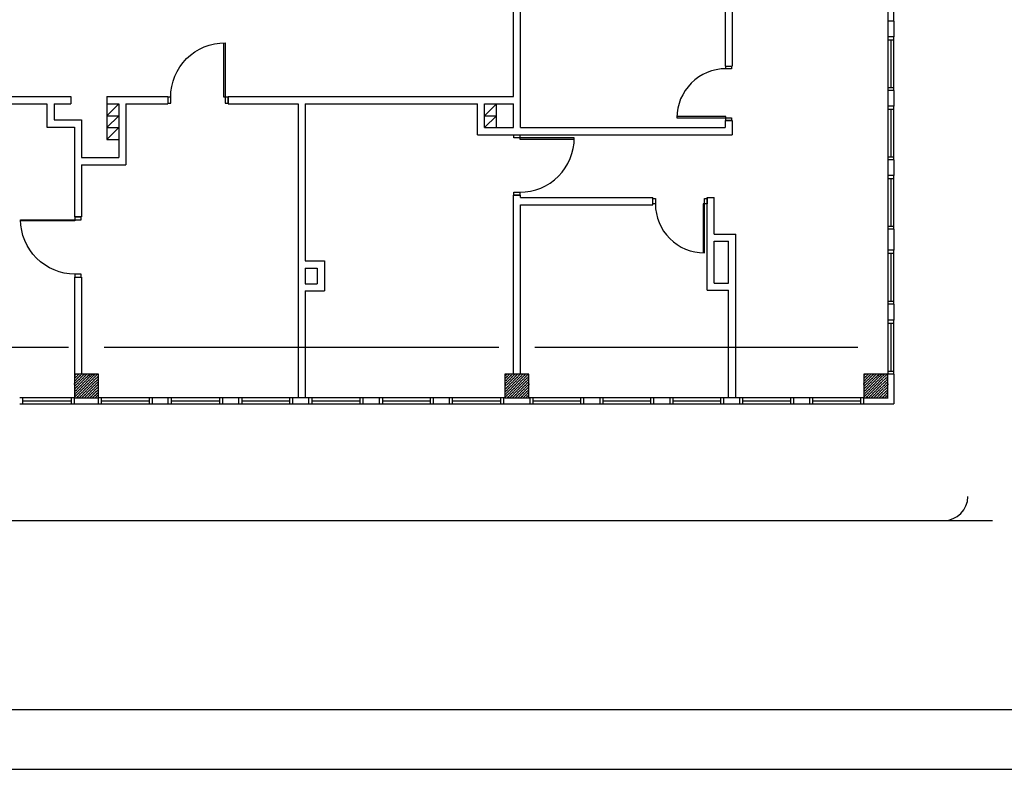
# Model space of a CAD drawing. Header units: millimetres. Extents: x 44889 to 52866, y -11417 to -4315.
# Tile 36 of 74: x 50960 to 51784, y -11417 to -10790. Entities that reach past the tile are written whole.
import ezdxf

# ---------------------------------------------------------------- set-up
doc = ezdxf.new("R2010")
doc.units = ezdxf.units.MM
for name, color, linetype in [('ARLES_ramka_wew', 10, 'Continuous'), ('ARLES_ramka_zew', 9, 'Continuous'), ('Podkład', 9, 'Continuous')]:
    doc.layers.add(name, color=color, linetype=linetype)

msp = doc.modelspace()

# ---------------------------------------------------------------- hatches: boundary and pattern name
at = {"layer": 'Podkład'}
h = msp.add_hatch(dxfattribs=at)
h.set_pattern_fill('ANSI36', color=256, scale=0.5, style=0)
h.set_pattern_definition([(45, (50186.0807, -11106.1265), (0.841899, 3.086963), [3.96875, -0.79375, 0, -0.79375])])
h.paths.add_polyline_path([(51026.02, -11106.13), (51026.02, -11086.13), (51006.02, -11086.13), (51006.02, -11106.13)])
h = msp.add_hatch(dxfattribs=at)
h.set_pattern_fill('ANSI36', color=256, scale=0.5, style=0)
h.set_pattern_definition([(45, (50546.0807, -11106.1265), (0.841899, 3.086963), [3.96875, -0.79375, 0, -0.79375])])
h.paths.add_polyline_path([(51386.02, -11106.13), (51386.02, -11086.13), (51366.02, -11086.13), (51366.02, -11106.13)])
h = msp.add_hatch(dxfattribs=at)
h.set_pattern_fill('ANSI36', color=256, scale=0.5, style=0)
h.set_pattern_definition([(45, (50846.0807, -11106.1265), (0.841899, 3.086963), [3.96875, -0.79375, 0, -0.79375])])
h.paths.add_polyline_path([(51666.02, -11086.13), (51666.02, -11106.13), (51686.02, -11106.13), (51686.02, -11086.13)])

# ---------------------------------------------------------------- linework, layer by layer
at = {"layer": 'ARLES_ramka_wew', "linetype": 'Continuous'}
msp.add_lwpolyline([(52815.71, -4365.45), (44938.58, -4365.45), (44938.58, -8496.66), (45088.58, -8496.66), (45088.58, -11366.66), (52815.71, -11366.66)], close=True, dxfattribs=at)
at = {"layer": 'ARLES_ramka_zew'}
msp.add_lwpolyline([(44888.58, -11416.66), (52865.71, -11416.66), (52865.71, -4315.45), (44888.58, -4315.45)], close=True, dxfattribs=at)
at = {"layer": 'Podkład', "ltscale": 0.5}
for p, q in [((51550.02, -10736.13), (51550.02, -10828.63)), ((51556.02, -10736.13), (51556.02, -10828.63)), ((51373.02, -10854.13), (51373.02, -10746.13)), ((51379.02, -10880.13), (51379.02, -10746.13)), ((51686.02, -10791.13), (51686.02, -10804.13)), ((51691.02, -10791.13), (51691.02, -10804.13)), ((51550.02, -10828.63), (51556.02, -10828.63)), ((51686.02, -10849.13), (51686.02, -10862.13)), ((51691.02, -10849.13), (51691.02, -10862.13)), ((50866.02, -10854.13), (51003.02, -10854.13)), ((51003.02, -10854.13), (51003.02, -10860.13)), ((51033.02, -10854.13), (51033.02, -10860.13)), ((51033.02, -10854.13), (51084.02, -10854.13)), ((51084.02, -10854.13), (51084.02, -10860.13)), ((51134.52, -10854.13), (51134.52, -10860.13)), ((51134.52, -10854.13), (51373.02, -10854.13)), ((50866.02, -10860.13), (50983.02, -10860.13)), ((50983.02, -10860.13), (50983.02, -10879.63)), ((50989.02, -10860.13), (50989.02, -10873.63)), ((50989.02, -10860.13), (51003.02, -10860.13)), ((51033.02, -10860.13), (51043.02, -10860.13)), ((51043.02, -10860.13), (51043.02, -10905.13)), ((51049.02, -10860.13), (51049.02, -10911.13)), ((51049.02, -10860.13), (51084.02, -10860.13)), ((51134.52, -10860.13), (51193.02, -10860.13)), ((51193.02, -10860.13), (51193.02, -11106.13)), ((51199.02, -10860.13), (51199.02, -10991.63)), ((51199.02, -10860.13), (51343.02, -10860.13)), ((51343.02, -10886.13), (51343.02, -10860.13)), ((51349.02, -10880.13), (51349.02, -10860.13)), ((51349.02, -10860.13), (51373.02, -10860.13)), ((51359.02, -10880.13), (51359.02, -10860.13)), ((51373.02, -10880.13), (51373.02, -10860.13)), ((50989.02, -10873.63), (51012.02, -10873.63)), ((51012.02, -10873.63), (51012.02, -10905.13)), ((51349.02, -10870.13), (51359.02, -10870.13)), ((51550.02, -10874.13), (51556.02, -10874.13)), ((51550.02, -10874.13), (51550.02, -10880.13)), ((51556.02, -10874.13), (51556.02, -10886.13)), ((50983.02, -10879.63), (51006.02, -10879.63)), ((51006.02, -10879.63), (51006.02, -10954.63)), ((51349.02, -10880.13), (51373.02, -10880.13)), ((51379.02, -10880.13), (51550.02, -10880.13)), ((51343.02, -10886.13), (51556.02, -10886.13)), ((51012.02, -10905.13), (51043.02, -10905.13)), ((51686.02, -10907.13), (51686.02, -10920.13)), ((51691.02, -10907.13), (51691.02, -10920.13)), ((51012.02, -10911.13), (51049.02, -10911.13)), ((51012.02, -10911.13), (51012.02, -10954.63)), ((51373.02, -11086.13), (51373.02, -10936.63)), ((51373.02, -10936.63), (51379.02, -10936.63)), ((51379.02, -10938.63), (51379.02, -10936.63)), ((51379.02, -10938.63), (51489.52, -10938.63)), ((51489.52, -10944.63), (51489.52, -10938.63)), ((51535.02, -11016.13), (51535.02, -10938.63)), ((51535.02, -10938.63), (51541.02, -10938.63)), ((51541.02, -10969.13), (51541.02, -10938.63)), ((51379.02, -11086.13), (51379.02, -10944.63)), ((51379.02, -10944.63), (51489.52, -10944.63)), ((51006.02, -10954.63), (51012.02, -10954.63)), ((51686.02, -10965.13), (51686.02, -10982.63)), ((51691.02, -10965.13), (51691.02, -10982.63)), ((51541.02, -10969.13), (51559.02, -10969.13)), ((51559.02, -11106.13), (51559.02, -10969.13)), ((51541.02, -10975.13), (51553.02, -10975.13)), ((51541.02, -11010.13), (51541.02, -10975.13)), ((51553.02, -11010.13), (51553.02, -10975.13)), ((51199.02, -10991.63), (51215.02, -10991.63)), ((51199.02, -10997.63), (51209.02, -10997.63)), ((51199.02, -10997.63), (51199.02, -11010.63)), ((51209.02, -10997.63), (51209.02, -11010.63)), ((51215.02, -10991.63), (51215.02, -11016.63)), ((51006.02, -11005.13), (51012.02, -11005.13)), ((51006.02, -11005.13), (51006.02, -11086.13)), ((51012.02, -11005.13), (51012.02, -11086.13)), ((51199.02, -11010.63), (51209.02, -11010.63)), ((51541.02, -11010.13), (51553.02, -11010.13)), ((51199.02, -11016.63), (51215.02, -11016.63)), ((51199.02, -11016.63), (51199.02, -11106.13)), ((51535.02, -11016.13), (51553.02, -11016.13)), ((51553.02, -11106.13), (51553.02, -11016.13)), ((51686.02, -11027.63), (51686.02, -11041.13)), ((51691.02, -11027.63), (51691.02, -11041.13)), ((50881.02, -11063.63), (51001.02, -11063.63)), ((51031.02, -11063.63), (51361.02, -11063.63)), ((51391.02, -11063.63), (51661.02, -11063.63)), ((51691.02, -11086.13), (51691.02, -11111.13)), ((51676.02, -11096.13), (51676.02, -11096.15)), ((51006.02, -11111.13), (51006.02, -11106.13)), ((51006.02, -11111.13), (51026.02, -11111.13)), ((51026.02, -11111.13), (51026.02, -11106.13)), ((51071.27, -11111.13), (51071.27, -11106.13)), ((51084.52, -11106.13), (51071.27, -11106.13)), ((51071.27, -11111.13), (51084.52, -11111.13)), ((51084.52, -11111.13), (51084.52, -11106.13)), ((51130.02, -11111.13), (51130.02, -11106.13)), ((51143.52, -11106.13), (51130.02, -11106.13)), ((51130.02, -11111.13), (51143.52, -11111.13)), ((51143.52, -11111.13), (51143.52, -11106.13)), ((51188.77, -11111.13), (51188.77, -11106.13)), ((51202.02, -11106.13), (51188.77, -11106.13)), ((51188.77, -11111.13), (51202.02, -11111.13)), ((51202.02, -11111.13), (51202.02, -11106.13)), ((51247.52, -11111.13), (51247.52, -11106.13)), ((51261.02, -11106.13), (51247.52, -11106.13)), ((51247.52, -11111.13), (51261.02, -11111.13)), ((51261.02, -11111.13), (51261.02, -11106.13)), ((51306.27, -11111.13), (51306.27, -11106.13)), ((51319.52, -11106.13), (51306.27, -11106.13)), ((51306.27, -11111.13), (51319.52, -11111.13)), ((51319.52, -11111.13), (51319.52, -11106.13)), ((51366.02, -11106.13), (51365.02, -11106.13)), ((51365.02, -11111.13), (51365.02, -11106.13)), ((51365.02, -11111.13), (51387.02, -11111.13)), ((51387.02, -11106.13), (51386.02, -11106.13)), ((51387.02, -11111.13), (51387.02, -11106.13)), ((51432.02, -11111.13), (51432.02, -11106.13)), ((51445.52, -11106.13), (51432.02, -11106.13)), ((51432.02, -11111.13), (51445.52, -11111.13)), ((51445.52, -11111.13), (51445.52, -11106.13)), ((51490.52, -11111.13), (51490.52, -11106.13)), ((51504.02, -11106.13), (51490.52, -11106.13)), ((51490.52, -11111.13), (51504.02, -11111.13)), ((51504.02, -11111.13), (51504.02, -11106.13)), ((51549.02, -11111.13), (51549.02, -11106.13)), ((51562.52, -11106.13), (51549.02, -11106.13)), ((51549.02, -11111.13), (51562.52, -11111.13)), ((51562.52, -11111.13), (51562.52, -11106.13)), ((51621.02, -11106.13), (51607.52, -11106.13)), ((51607.52, -11111.13), (51607.52, -11106.13)), ((51607.52, -11111.13), (51621.02, -11111.13)), ((51621.02, -11111.13), (51621.02, -11106.13)), ((51666.02, -11111.13), (51666.02, -11106.13)), ((51666.02, -11111.13), (51691.02, -11111.13)), ((50808.52, -11208.63), (51773.52, -11208.63))]:
    msp.add_line(p, q, dxfattribs=at)
at = {"layer": 'Podkład'}
for p, q in [((51686.02, -10746.13), (51686.02, -10791.13)), ((51691.02, -10791.13), (51691.02, -10746.13)), ((51691.02, -10791.13), (51686.02, -10791.13)), ((51691.02, -10804.13), (51686.02, -10804.13)), ((51686.02, -10804.13), (51686.02, -10849.13)), ((51686.02, -10806.63), (51691.02, -10806.63)), ((51688.52, -10806.63), (51688.52, -10846.63)), ((51691.02, -10849.13), (51691.02, -10804.13)), ((51686.02, -10846.63), (51691.02, -10846.63)), ((51691.02, -10849.13), (51686.02, -10849.13)), ((51033.02, -10860.13), (51033.02, -10890.13)), ((51033.02, -10870.13), (51043.02, -10860.13)), ((51349.02, -10870.13), (51359.02, -10860.13)), ((51691.02, -10862.13), (51686.02, -10862.13)), ((51686.02, -10862.13), (51686.02, -10907.13)), ((51686.02, -10864.63), (51691.02, -10864.63)), ((51688.52, -10864.63), (51688.52, -10904.63)), ((51691.02, -10907.13), (51691.02, -10862.13)), ((51033.02, -10870.13), (51043.02, -10870.13)), ((51033.02, -10880.13), (51043.02, -10870.13)), ((51349.02, -10880.13), (51359.02, -10870.13)), ((51033.02, -10880.13), (51043.02, -10880.13)), ((51033.02, -10890.13), (51043.02, -10880.13)), ((51033.02, -10890.13), (51043.02, -10890.13)), ((51686.02, -10904.63), (51691.02, -10904.63)), ((51691.02, -10907.13), (51686.02, -10907.13)), ((51691.02, -10920.13), (51686.02, -10920.13)), ((51686.02, -10920.13), (51686.02, -10965.13)), ((51686.02, -10922.63), (51691.02, -10922.63)), ((51688.52, -10922.63), (51688.52, -10962.63)), ((51691.02, -10965.13), (51691.02, -10920.13)), ((51686.02, -10962.63), (51691.02, -10962.63)), ((51691.02, -10965.13), (51686.02, -10965.13)), ((51691.02, -10982.63), (51686.02, -10982.63)), ((51686.02, -10982.63), (51686.02, -11027.63)), ((51686.02, -10985.13), (51691.02, -10985.13)), ((51688.52, -10985.13), (51688.52, -11025.13)), ((51691.02, -11027.63), (51691.02, -10982.63)), ((51686.02, -11025.13), (51691.02, -11025.13)), ((51691.02, -11027.63), (51686.02, -11027.63)), ((51691.02, -11041.13), (51686.02, -11041.13)), ((51686.02, -11041.13), (51686.02, -11086.13)), ((51686.02, -11043.63), (51691.02, -11043.63)), ((51688.52, -11043.63), (51688.52, -11083.63)), ((51691.02, -11086.13), (51691.02, -11041.13)), ((51686.02, -11083.63), (51691.02, -11083.63)), ((51691.02, -11086.13), (51686.02, -11086.13)), ((51006.02, -11106.13), (50960.52, -11106.13)), ((50960.52, -11111.13), (51006.02, -11111.13)), ((50963.02, -11111.13), (50963.02, -11106.13)), ((50963.02, -11108.63), (51003.52, -11108.63)), ((51003.52, -11111.13), (51003.52, -11106.13)), ((51071.27, -11106.13), (51026.27, -11106.13)), ((51026.27, -11111.13), (51071.27, -11111.13)), ((51028.77, -11111.13), (51028.77, -11106.13)), ((51028.77, -11108.63), (51068.77, -11108.63)), ((51068.77, -11111.13), (51068.77, -11106.13)), ((51130.02, -11106.13), (51084.77, -11106.13)), ((51084.77, -11111.13), (51130.02, -11111.13)), ((51087.27, -11111.13), (51087.27, -11106.13)), ((51087.27, -11108.63), (51127.52, -11108.63)), ((51127.52, -11111.13), (51127.52, -11106.13)), ((51188.77, -11106.13), (51143.77, -11106.13)), ((51143.77, -11111.13), (51188.77, -11111.13)), ((51146.27, -11111.13), (51146.27, -11106.13)), ((51146.27, -11108.63), (51186.27, -11108.63)), ((51186.27, -11111.13), (51186.27, -11106.13)), ((51247.52, -11106.13), (51202.27, -11106.13)), ((51202.27, -11111.13), (51247.52, -11111.13)), ((51204.77, -11111.13), (51204.77, -11106.13)), ((51204.77, -11108.63), (51245.02, -11108.63)), ((51245.02, -11111.13), (51245.02, -11106.13)), ((51306.27, -11106.13), (51261.27, -11106.13)), ((51261.27, -11111.13), (51306.27, -11111.13)), ((51263.77, -11111.13), (51263.77, -11106.13)), ((51263.77, -11108.63), (51303.77, -11108.63)), ((51303.77, -11111.13), (51303.77, -11106.13)), ((51365.02, -11106.13), (51319.77, -11106.13)), ((51319.77, -11111.13), (51365.02, -11111.13)), ((51322.27, -11111.13), (51322.27, -11106.13)), ((51322.27, -11108.63), (51362.52, -11108.63)), ((51362.52, -11111.13), (51362.52, -11106.13)), ((51432.02, -11106.13), (51387.02, -11106.13)), ((51387.02, -11111.13), (51432.02, -11111.13)), ((51389.52, -11111.13), (51389.52, -11106.13)), ((51389.52, -11108.63), (51429.52, -11108.63)), ((51429.52, -11111.13), (51429.52, -11106.13)), ((51490.52, -11106.13), (51445.52, -11106.13)), ((51445.52, -11111.13), (51490.52, -11111.13)), ((51448.02, -11111.13), (51448.02, -11106.13)), ((51448.02, -11108.63), (51488.02, -11108.63)), ((51488.02, -11111.13), (51488.02, -11106.13)), ((51549.02, -11106.13), (51504.02, -11106.13)), ((51504.02, -11111.13), (51549.02, -11111.13)), ((51506.52, -11111.13), (51506.52, -11106.13)), ((51506.52, -11108.63), (51546.52, -11108.63)), ((51546.52, -11111.13), (51546.52, -11106.13)), ((51607.52, -11106.13), (51562.52, -11106.13)), ((51562.52, -11111.13), (51607.52, -11111.13)), ((51565.02, -11111.13), (51565.02, -11106.13)), ((51565.02, -11108.63), (51605.02, -11108.63)), ((51605.02, -11111.13), (51605.02, -11106.13)), ((51666.02, -11106.13), (51621.02, -11106.13)), ((51621.02, -11111.13), (51666.02, -11111.13)), ((51623.52, -11111.13), (51623.52, -11106.13)), ((51623.52, -11108.63), (51663.52, -11108.63)), ((51663.52, -11111.13), (51663.52, -11106.13))]:
    msp.add_line(p, q, dxfattribs=at)
for points in [[(51086.54, -10854.6), (51084.02, -10854.6), (51084.02, -10859.65), (51086.54, -10859.65), (51086.54, -10854.6, -0.414214), (51131.99, -10809.15), (51131.99, -10859.65), (51134.52, -10859.65), (51134.52, -10854.6), (51130.98, -10854.6), (51130.98, -10809.15)], [(51550.74, -10830.9), (51550.74, -10828.63), (51555.29, -10828.63), (51555.29, -10830.9), (51550.74, -10830.9, 0.414214), (51509.79, -10871.85), (51555.29, -10871.85), (51555.29, -10874.13), (51550.74, -10874.13), (51550.74, -10870.94), (51509.79, -10870.94)], [(51378.54, -10934.1), (51378.54, -10936.63), (51373.49, -10936.63), (51373.49, -10934.1), (51378.54, -10934.1, 0.414214), (51423.99, -10888.65), (51373.49, -10888.65), (51373.49, -10886.13), (51378.54, -10886.13), (51378.54, -10889.66), (51423.99, -10889.66)], [(51491.79, -10943.9), (51489.52, -10943.9), (51489.52, -10939.35), (51491.79, -10939.35), (51491.79, -10943.9, 0.414214), (51532.74, -10984.85), (51532.74, -10939.35), (51535.02, -10939.35), (51535.02, -10943.9), (51531.83, -10943.9), (51531.83, -10984.85)], [(51006.49, -11002.6), (51006.49, -11005.13), (51011.54, -11005.13), (51011.54, -11002.6), (51006.49, -11002.6, -0.414214), (50961.04, -10957.15), (51011.54, -10957.15), (51011.54, -10954.63), (51006.49, -10954.63), (51006.49, -10958.16), (50961.04, -10958.16)]]:
    msp.add_lwpolyline(points, format="xyb", dxfattribs=at)
for points in [[(51006.02, -11106.13), (51026.02, -11106.13), (51026.02, -11086.13), (51006.02, -11086.13)], [(51366.02, -11106.13), (51386.02, -11106.13), (51386.02, -11086.13), (51366.02, -11086.13)], [(51666.02, -11106.13), (51686.02, -11106.13), (51686.02, -11086.13), (51666.02, -11086.13)]]:
    msp.add_lwpolyline(points, close=True, dxfattribs=at)
at = {"layer": 'Podkład', "ltscale": 0.5}
msp.add_arc((51733.02, -11188.63), 20, 270, 0, dxfattribs=at)

doc.saveas('drawing.dxf')
